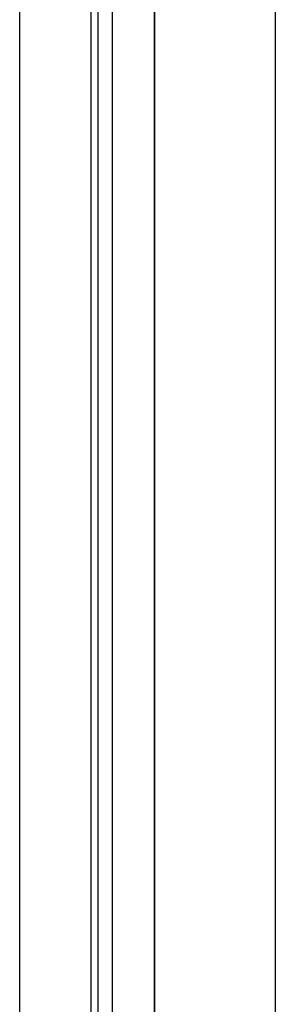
# Model space of a CAD drawing. Header units: millimetres. Extents: x -93 to 0, y 0 to 191.
# Tile 54 of 150: x -93 to -89.4, y 95.6 to 109.48. Entities that reach past the tile are written whole.
import ezdxf

# ---------------------------------------------------------------- set-up
doc = ezdxf.new("R2010")
doc.units = ezdxf.units.MM
doc.layers.add('MAIN-1', color=7, linetype='Continuous')
doc.layers.add('MAIN-2', color=7, linetype='Continuous')

msp = doc.modelspace()

# ---------------------------------------------------------------- linework, layer by layer
at = {"layer": 'MAIN-1'}
for p, q in [((-93, 0), (-93, 187.5)), ((-92, 187.5), (-92, 0))]:
    msp.add_line(p, q, dxfattribs=at)
at = {"layer": 'MAIN-2'}
for p, q in [((-92, 187.5), (-92, 0)), ((-89.4, 185), (-89.4, 2.2)), ((-91.1, 16.6), (-91.1, 183.1)), ((-91.7, 167.05), (-91.7, 23.45)), ((-91.9, 146.55), (-91.9, 47.55)), ((-91.1, 146.55), (-91.1, 47.55))]:
    msp.add_line(p, q, dxfattribs=at)

doc.saveas('drawing.dxf')
